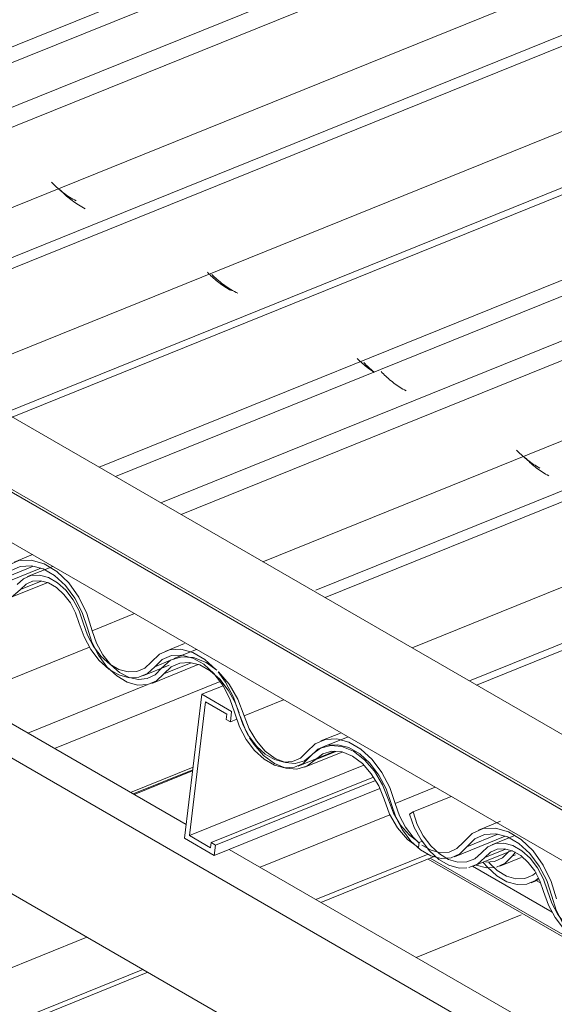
# Model space of a CAD drawing. Header units: metres. Extents: x -16.8 to 29.9, y -11.9 to 37.1.
# Tile 189 of 202: x -6.758 to -6.314, y 25.971 to 26.789. Entities that reach past the tile are written whole.
import ezdxf

# ---------------------------------------------------------------- set-up
doc = ezdxf.new("R2010")
doc.units = ezdxf.units.M
for name, color, linetype, lineweight in [('A-GLAZ-CWMG', 7, 'Continuous', 5), ('A-ROOF', 7, 'Continuous', 5), ('A-ROOF-OTLN', 7, 'Continuous', 5)]:
    doc.layers.add(name, color=color, linetype=linetype, lineweight=lineweight)
pattern_1 = [(338.856, (-6.968, 7.591), (1.4136126, -0.173424), [0.05139, -0.88305, 0.05139, -0.88305, -4.984]), (338.856, (-6.968, 7.591), (1.4136126, -0.173424), [-1.869, 0.05139, -1.817, 0.05139, -0.88305, -2.18]), (338.856, (-6.968, 7.591), (1.4136126, -0.173424), [-4.672, 0.05139, -0.57157, 0.05139, -1.506]), (110.947, (-6.532, 7.609), (-0.8280696, 1.4165813), [0.06704, -1.152, 0.06704, -1.152, -6.501]), (110.947, (-6.532, 7.609), (-0.8280696, 1.4165813), [-2.438, 0.06704, -2.371, 0.06704, -1.152, -2.844]), (110.947, (-6.532, 7.609), (-0.8280696, 1.4165813), [-6.095, 0.06704, -0.74558, 0.06704, -1.965]), (241.462, (-6.387, 8.3), (-0.2059615, -1.125331), [0.05017, -0.86197, 0.05017, -0.86197, -4.865]), (241.462, (-6.387, 8.3), (-0.2059615, -1.125331), [-1.824, 0.05017, -1.774, 0.05017, -0.86197, -2.128]), (241.462, (-6.387, 8.3), (-0.2059615, -1.125331), [-4.561, 0.05017, -0.55792, 0.05017, -1.47])]

# ---------------------------------------------------------------- blocks, each defined once
blk = doc.blocks.new('FP_209-EXPLODE')
at = {"layer": 'A-GLAZ-CWMG'}
blk.add_line((-6.33305, 26.07176), (-6.3263, 26.07449), dxfattribs=at)
blk = doc.blocks.new('Rectangular Mullion - Telha Fibrocimento - Ondulada-V192-EXPLODE')
at = {"layer": 'A-GLAZ-CWMG'}
for points in [[(-6.37293, 26.08868, 0), (-6.3695, 26.08462, 0), (-6.36161, 26.0775, 0), (-6.3532, 26.07264, 0), (-6.34472, 26.07032, 0), (-6.33665, 26.07065, 0), (-6.32943, 26.07363, 0), (-6.32686, 26.07553, 0)], [(-6.32881, 26.08027, 0), (-6.33172, 26.07804, 0), (-6.33835, 26.07536, 0), (-6.34576, 26.07513, 0), (-6.35352, 26.07738, 0), (-6.3612, 26.08196, 0), (-6.36837, 26.08863, 0)]]:
    blk.add_polyline3d(points, dxfattribs=at)
blk.add_blockref('FP_209-EXPLODE', (0, 0), dxfattribs=at)
blk = doc.blocks.new('Rectangular Mullion - Telha Fibrocimento - Ondulada-1910067-EXPLODE')
blk.add_blockref('Rectangular Mullion - Telha Fibrocimento - Ondulada-V192-EXPLODE', (0, 0))
blk = doc.blocks.new('FP_213-EXPLODE')
at = {"layer": 'A-GLAZ-CWMG'}
blk.add_line((-6.359, 26.08572), (-6.34144, 26.09281), dxfattribs=at)
blk = doc.blocks.new('Rectangular Mullion - Telha Fibrocimento - Ondulada-V212-EXPLODE')
at = {"layer": 'A-GLAZ-CWMG'}
for p, q in [((-6.34875, 26.09396), (-6.34611, 26.09713)), ((-6.34607, 26.09504), (-6.34875, 26.09396))]:
    blk.add_line(p, q, dxfattribs=at)
for points in [[(-6.35168, 26.09771, 0), (-6.35699, 26.09246, 0), (-6.3635, 26.0895, 0), (-6.37083, 26.08902, 0)], [(-6.36189, 26.08478, 0), (-6.35464, 26.08808, 0), (-6.34875, 26.09396, 0)], [(-6.37869, 26.08649, 0), (-6.37006, 26.08423, 0), (-6.36399, 26.08436, 0)]]:
    blk.add_polyline3d(points, dxfattribs=at)
blk.add_blockref('FP_213-EXPLODE', (0, 0), dxfattribs=at)
blk = doc.blocks.new('Rectangular Mullion - Telha Fibrocimento - Ondulada-1910068-EXPLODE')
blk.add_blockref('Rectangular Mullion - Telha Fibrocimento - Ondulada-V212-EXPLODE', (0, 0))
blk = doc.blocks.new('FP_235-EXPLODE')
at = {"layer": 'A-GLAZ-CWMG'}
blk.add_line((-6.65187, 26.23659), (-6.75164, 26.19627), dxfattribs=at)
blk = doc.blocks.new('Rectangular Mullion - Telha Fibrocimento - Ondulada-1908999-EXPLODE')
at = {"layer": 'A-GLAZ-CWMG', "true_color": 0xc0c0c0}
h = blk.add_hatch(dxfattribs=at)
h.set_pattern_fill('FP_22', color=9, style=0, pattern_type=2)
h.set_pattern_definition([(30, (-10.224, 9.029), (1.149291, 0.9953697), [0.05475, -0.94072, 0.05475, -0.94072, -5.309]), (30, (-10.224, 9.029), (1.149291, 0.9953697), [-1.991, 0.05475, -1.936, 0.05475, -0.94072, -2.323]), (30, (-10.224, 9.029), (1.149291, 0.9953697), [-4.977, 0.05475, -0.6089, 0.05475, -1.604]), (125.104, (-9.793, 9.444), (-0.823609, 0.5080535), [0.04123, -0.70835, 0.04123, -0.70835, -3.998]), (125.104, (-9.793, 9.444), (-0.823609, 0.5080535), [-1.499, 0.04123, -1.458, 0.04123, -0.70835, -1.749]), (125.104, (-9.793, 9.444), (-0.823609, 0.5080535), [-3.748, 0.04123, -0.45849, 0.04123, -1.208]), (248.794, (-9.65, 10.19), (-0.3260132, -1.5039096), [0.06554, -1.126, 0.06554, -1.126, -6.356]), (248.794, (-9.65, 10.19), (-0.3260132, -1.5039096), [-2.383, 0.06554, -2.318, 0.06554, -1.126, -2.781]), (248.794, (-9.65, 10.19), (-0.3260132, -1.5039096), [-5.958, 0.06554, -0.7289, 0.06554, -1.921])])
h.paths.add_polyline_path([(-7.64748, 25.59488), (-6.6517, 25.99732), (-6.6559, 25.99975), (-7.64695, 25.59922)])
h.paths.add_polyline_path([(-6.50779, 26.05548), (-6.41654, 26.09427), (-6.42111, 26.09464), (-6.51199, 26.05791)])
at = {"layer": 'A-GLAZ-CWMG'}
for p, q in [((-6.70028, 26.26772), (-6.80329, 26.22609)), ((-6.45053, 26.12835), (-6.55845, 26.08474)), ((-6.4188, 26.09557), (-6.51199, 26.05791)), ((-6.41371, 26.0935), (-6.50779, 26.05548)), ((-6.70237, 26.02657), (-7.6724, 25.63454)), ((-6.6517, 25.99732), (-7.64748, 25.59488)), ((-6.6559, 25.99975), (-7.64695, 25.59922))]:
    blk.add_line(p, q, dxfattribs=at)
blk.add_blockref('FP_235-EXPLODE', (0, 0), dxfattribs=at)
blk = doc.blocks.new('Rectangular Mullion - Telha Fibrocimento - Ondulada-1910069-EXPLODE')
blk.add_blockref('Rectangular Mullion - Telha Fibrocimento - Ondulada-1908999-EXPLODE', (0, 0))
blk = doc.blocks.new('LONGARINA_STEEL_FRAME - LONGARINA_STEEL_FRAME-1917798-EXPLODE')
at = {"layer": 'A-ROOF'}
for p, q in [((-7.59528, 26.65477), (-5.66488, 25.54026)), ((-6.61992, 26.12022), (-7.54572, 26.65473)), ((-5.66488, 25.42758), (-7.59528, 26.5421)), ((-6.60683, 26.22854), (-6.58916, 26.23568)), ((-6.60683, 26.22854), (-6.6213, 26.10875)), ((-6.58208, 26.21425), (-6.60683, 26.22854)), ((-6.61724, 26.11105), (-6.60382, 26.22216)), ((-6.60382, 26.22216), (-6.58614, 26.21195)), ((-6.58614, 26.21195), (-6.58666, 26.20761)), ((-6.58313, 26.20557), (-6.58208, 26.21425)), ((-6.58666, 26.20761), (-6.58313, 26.20557)), ((-6.57771, 26.20776), (-6.58313, 26.20557)), ((-6.47231, 26.16962), (-6.61724, 26.11105)), ((-6.46426, 26.15965), (-6.59904, 26.10518)), ((-6.46257, 26.15687), (-6.5955, 26.10314)), ((-6.45892, 26.15009), (-6.59655, 26.09446)), ((-6.59956, 26.10084), (-6.61724, 26.11105)), ((-6.6213, 26.10875), (-6.59655, 26.09446)), ((-6.59904, 26.10518), (-6.59956, 26.10084)), ((-6.5955, 26.10314), (-6.59904, 26.10518)), ((-6.59655, 26.09446), (-6.5955, 26.10314)), ((-5.67329, 25.57369), (-6.58405, 26.09952)), ((-5.64492, 25.64464), (-6.4188, 26.09145)), ((-5.64471, 25.64638), (-6.41691, 26.09221)), ((-6.31562, 26.04745), (-6.38178, 26.08565)), ((-6.32505, 26.07147), (-6.32892, 26.07371)), ((-6.34144, 26.04498), (-6.42859, 26.00976))]:
    blk.add_line(p, q, dxfattribs=at)
blk = doc.blocks.new('LONGARINA_STEEL_FRAME - LONGARINA_STEEL_FRAME-1917800-EXPLODE')
blk.add_blockref('LONGARINA_STEEL_FRAME - LONGARINA_STEEL_FRAME-1917798-EXPLODE', (0, 0))
blk = doc.blocks.new('FP_262-EXPLODE')
at = {"layer": 'A-GLAZ-CWMG'}
blk.add_line((-6.34756, 26.11083), (-6.36579, 26.10346), dxfattribs=at)
blk = doc.blocks.new('FP_264-EXPLODE')
at = {"layer": 'A-GLAZ-CWMG'}
blk.add_line((-6.38122, 26.08551), (-6.34882, 26.0986), dxfattribs=at)
blk = doc.blocks.new('Rectangular Mullion - Telha Fibrocimento - Ondulada-1909027-EXPLODE')
at = {"layer": 'A-GLAZ-CWMG'}
for p, q in [((-6.39943, 26.14352), (-6.43121, 26.13067)), ((-6.43121, 26.13067), (-6.4342, 26.12896)), ((-6.35437, 26.0998), (-6.37162, 26.09283))]:
    blk.add_line(p, q, dxfattribs=at)
for points in [[(-6.4342, 26.12896, 0), (-6.43023, 26.11776, 0), (-6.42462, 26.10737, 0), (-6.41767, 26.09837, 0), (-6.40978, 26.09124, 0), (-6.40137, 26.08639, 0), (-6.39289, 26.08406, 0), (-6.3865, 26.0841, 0)], [(-6.37441, 26.09677, 0), (-6.37989, 26.09178, 0), (-6.38652, 26.0891, 0), (-6.39393, 26.08888, 0), (-6.40169, 26.09112, 0), (-6.40937, 26.09571, 0), (-6.41654, 26.10238, 0), (-6.42279, 26.11075, 0), (-6.42778, 26.12037, 0), (-6.43121, 26.13067, 0)], [(-6.31935, 26.06498, 0), (-6.32279, 26.0749, 0), (-6.3277, 26.08411, 0), (-6.33381, 26.0921, 0), (-6.34078, 26.09842, 0), (-6.34822, 26.10271, 0), (-6.35571, 26.10474, 0), (-6.36283, 26.10439, 0), (-6.36918, 26.10168, 0), (-6.37441, 26.09677, 0)], [(-6.37162, 26.09283, 0), (-6.36697, 26.09722, 0), (-6.36133, 26.09964, 0), (-6.35499, 26.09996, 0), (-6.34833, 26.09816, 0), (-6.34171, 26.09434, 0), (-6.33551, 26.08872, 0), (-6.33008, 26.0816, 0), (-6.32572, 26.0734, 0), (-6.32267, 26.06457, 0)], [(-6.38482, 26.0844, 0), (-6.3776, 26.08737, 0), (-6.37162, 26.09283, 0)], [(-6.32267, 26.06457, 0), (-6.31874, 26.05329, 0), (-6.31313, 26.04282, 0), (-6.30617, 26.03375, 0), (-6.29823, 26.02658, 0), (-6.28977, 26.02172, 0), (-6.28125, 26.01943, 0), (-6.27316, 26.01985, 0), (-6.26594, 26.02295, 0), (-6.26, 26.02856, 0)], [(-6.29737, 26.0307, 0), (-6.30452, 26.03718, 0), (-6.31078, 26.04537, 0), (-6.31582, 26.05481, 0), (-6.31935, 26.06498, 0)]]:
    blk.add_polyline3d(points, dxfattribs=at)
for name in ['FP_262-EXPLODE', 'FP_264-EXPLODE']:
    blk.add_blockref(name, (0, 0), dxfattribs=at)
blk = doc.blocks.new('Rectangular Mullion - Telha Fibrocimento - Ondulada-1920359-EXPLODE')
blk.add_blockref('Rectangular Mullion - Telha Fibrocimento - Ondulada-1909027-EXPLODE', (0, 0))
blk = doc.blocks.new('FP_268-EXPLODE')
at = {"layer": 'A-GLAZ-CWMG'}
blk.add_line((-6.39675, 26.09345), (-6.35466, 26.11046), dxfattribs=at)
blk = doc.blocks.new('FP_276-EXPLODE')
at = {"layer": 'A-GLAZ-CWMG'}
blk.add_line((-6.35857, 26.12297), (-6.37691, 26.11555), dxfattribs=at)
blk = doc.blocks.new('FP_278-EXPLODE')
at = {"layer": 'A-GLAZ-CWMG'}
for p, q in [((-5.01248, 26.79406), (-6.38436, 26.23963)), ((-6.49171, 26.19624), (-6.50794, 26.18968))]:
    blk.add_line(p, q, dxfattribs=at)
blk = doc.blocks.new('FP_280-EXPLODE')
at = {"layer": 'A-GLAZ-CWMG'}
for p, q in [((-5.14202, 26.86862), (-6.51197, 26.31496)), ((-6.62128, 26.27078), (-6.63748, 26.26423))]:
    blk.add_line(p, q, dxfattribs=at)
blk = doc.blocks.new('FP_281-EXPLODE')
at = {"layer": 'A-GLAZ-CWMG', "color": 9, "true_color": 0xc0c0c0}
for p, q in [((-6.34433, 26.43065), (-6.34526, 26.43162)), ((-6.34337, 26.42968), (-6.34433, 26.43065)), ((-6.34238, 26.42872), (-6.34337, 26.42968)), ((-6.34136, 26.42777), (-6.34238, 26.42872)), ((-6.34032, 26.42682), (-6.34136, 26.42777)), ((-6.33925, 26.42589), (-6.34032, 26.42682)), ((-6.33815, 26.42496), (-6.33925, 26.42589)), ((-6.33703, 26.42405), (-6.33815, 26.42496)), ((-6.33588, 26.42315), (-6.33703, 26.42405)), ((-6.33471, 26.42227), (-6.33588, 26.42315)), ((-6.33351, 26.4214), (-6.33471, 26.42227)), ((-6.33229, 26.42055), (-6.33351, 26.4214)), ((-6.33105, 26.41973), (-6.33229, 26.42055)), ((-6.32979, 26.41892), (-6.33105, 26.41973)), ((-6.3285, 26.41813), (-6.32979, 26.41892)), ((-6.3272, 26.41737), (-6.3285, 26.41813)), ((-6.32587, 26.41663), (-6.3272, 26.41737))]:
    blk.add_line(p, q, dxfattribs=at)
blk = doc.blocks.new('FP_282-EXPLODE')
at = {"layer": 'A-GLAZ-CWMG'}
for p, q in [((-5.2564, 26.93074), (-6.62405, 26.37801)), ((-6.73083, 26.33485), (-6.75186, 26.32636))]:
    blk.add_line(p, q, dxfattribs=at)
blk = doc.blocks.new('FP_283-EXPLODE')
at = {"layer": 'A-GLAZ-CWMG', "color": 9, "true_color": 0xc0c0c0}
for p, q in [((-6.45686, 26.49588), (-6.45778, 26.49687)), ((-6.4559, 26.4949), (-6.45686, 26.49588)), ((-6.45492, 26.49393), (-6.4559, 26.4949)), ((-6.45391, 26.49296), (-6.45492, 26.49393)), ((-6.45287, 26.49199), (-6.45391, 26.49296)), ((-6.4518, 26.49104), (-6.45287, 26.49199)), ((-6.4507, 26.4901), (-6.4518, 26.49104)), ((-6.44958, 26.48917), (-6.4507, 26.4901)), ((-6.44843, 26.48825), (-6.44958, 26.48917)), ((-6.44726, 26.48735), (-6.44843, 26.48825)), ((-6.44607, 26.48646), (-6.44726, 26.48735)), ((-6.44484, 26.4856), (-6.44607, 26.48646)), ((-6.4436, 26.48475), (-6.44484, 26.4856)), ((-6.44233, 26.48392), (-6.4436, 26.48475)), ((-6.44105, 26.48311), (-6.44233, 26.48392)), ((-6.43974, 26.48232), (-6.44105, 26.48311)), ((-6.43841, 26.48156), (-6.43974, 26.48232)), ((-6.43706, 26.48083), (-6.43841, 26.48156))]:
    blk.add_line(p, q, dxfattribs=at)
blk = doc.blocks.new('FP_284-EXPLODE')
at = {"layer": 'A-GLAZ-CWMG'}
blk.add_line((-6.76728, 26.3084), (-6.73489, 26.32149), dxfattribs=at)
blk = doc.blocks.new('FP_285-EXPLODE')
at = {"layer": 'A-GLAZ-CWMG'}
blk.add_line((-6.65591, 26.24379), (-6.63409, 26.25261), dxfattribs=at)
blk = doc.blocks.new('FP_286-EXPLODE')
at = {"layer": 'A-GLAZ-CWMG'}
blk.add_line((-6.52669, 26.16883), (-6.49639, 26.18108), dxfattribs=at)
blk = doc.blocks.new('Rectangular Mullion - Telha Fibrocimento - Ondulada-V267-EXPLODE')
at = {"layer": 'A-GLAZ-CWMG', "true_color": 0xc0c0c0}
h = blk.add_hatch(dxfattribs=at)
h.set_pattern_fill('FP_23', color=9, style=0, pattern_type=2)
h.set_pattern_definition(pattern_1)
h.paths.add_polyline_path([(-6.0407, 25.87809), (-6.06463, 25.91491), (-6.07755, 25.94202), (-6.09272, 25.95671), (-6.10298, 25.96173), (-6.10861, 25.96268), (-6.11985, 25.9614), (-6.12703, 25.95698), (-6.14072, 25.94882), (-6.14383, 25.9482), (-6.15735, 25.9513), (-6.16564, 25.95667), (-6.17535, 25.96677), (-6.18574, 25.98784), (-6.19727, 26.01256), (-6.20637, 26.02354), (-6.19858, 26.01101), (-6.19002, 25.99012), (-6.1792, 25.96677), (-6.16947, 25.95484), (-6.15211, 25.9446), (-6.15102, 25.94415), (-6.13572, 25.94515), (-6.1287, 25.94955), (-6.11498, 25.95768), (-6.10894, 25.95807), (-6.09844, 25.9553), (-6.08843, 25.94878), (-6.07991, 25.93958), (-6.0691, 25.91771), (-6.05804, 25.89445), (-6.04357, 25.88026)])
h.paths.add_polyline_path([(-6.04059, 25.87901), (-6.0412, 25.88319), (-6.0426, 25.88243), (-6.0407, 25.8792)])
h.paths.add_polyline_path([(-6.27415, 26.01328), (-6.26009, 26.0161), (-6.25386, 26.02118), (-6.24158, 26.03054), (-6.2329, 26.03203), (-6.22425, 26.03044), (-6.21563, 26.02616), (-6.21925, 26.03054), (-6.22063, 26.03336), (-6.2339, 26.03662), (-6.24355, 26.03497), (-6.25139, 26.03003), (-6.2661, 26.01862), (-6.27415, 26.01799), (-6.28379, 26.02095), (-6.29654, 26.03025), (-6.30865, 26.049), (-6.32598, 26.09065), (-6.34012, 26.10657), (-6.35018, 26.1131), (-6.36034, 26.11659), (-6.36837, 26.11701), (-6.37857, 26.11432), (-6.38656, 26.1083), (-6.39964, 26.09796), (-6.40782, 26.0968), (-6.41482, 26.09837), (-6.42402, 26.10315), (-6.4265, 26.10315), (-6.42739, 26.10315), (-6.44704, 26.14061), (-6.45708, 26.16352), (-6.47454, 26.18283), (-6.49279, 26.19089), (-6.50176, 26.19101), (-6.50868, 26.18891), (-6.51673, 26.18326), (-6.5298, 26.17327), (-6.5374, 26.17222), (-6.51785, 26.17559), (-6.50497, 26.18511), (-6.49773, 26.1864), (-6.48926, 26.18535), (-6.47807, 26.18028), (-6.46919, 26.17301), (-6.45963, 26.16129), (-6.44951, 26.13779), (-6.4407, 26.11865), (-6.41632, 26.09418), (-6.41473, 26.09571), (-6.41261, 26.09675), (-6.40959, 26.09338), (-6.40782, 26.09196), (-6.39393, 26.09512), (-6.38944, 26.09876), (-6.37427, 26.11083), (-6.36536, 26.11238), (-6.35555, 26.11069), (-6.34576, 26.10586), (-6.33658, 26.09828), (-6.32696, 26.08642), (-6.32017, 26.0736), (-6.3071, 26.04056), (-6.28915, 26.01948), (-6.28131, 26.01531)])
h.paths.add_polyline_path([(-6.53801, 26.16737), (-6.53872, 26.16772), (-6.55324, 26.17602), (-6.56301, 26.18625), (-6.57031, 26.19807), (-6.59013, 26.24251), (-6.6044, 26.25752), (-6.62264, 26.2655), (-6.6311, 26.26557), (-6.63973, 26.26282), (-6.64686, 26.25727), (-6.65726, 26.24899), (-6.66732, 26.24716), (-6.67521, 26.24903), (-6.67521, 26.24673), (-6.66382, 26.24251), (-6.65616, 26.24407), (-6.64846, 26.2492), (-6.63362, 26.26004), (-6.62752, 26.26094), (-6.61664, 26.25929), (-6.608, 26.25679), (-6.60499, 26.25314), (-6.58946, 26.23598), (-6.57879, 26.21091), (-6.56998, 26.19093), (-6.55506, 26.17456), (-6.53872, 26.16756)])
h.paths.add_polyline_path([(-6.68267, 26.24854), (-6.69119, 26.25882), (-6.69158, 26.26138), (-6.7024, 26.27919), (-6.71494, 26.30853), (-6.72745, 26.32165), (-6.74177, 26.32763), (-6.75362, 26.32527), (-6.75987, 26.32024), (-6.77089, 26.31269), (-6.77896, 26.3118), (-6.78438, 26.31304), (-6.79627, 26.31887), (-6.7996, 26.31753), (-6.78725, 26.30923), (-6.77259, 26.30722), (-6.76784, 26.30855), (-6.75955, 26.31402), (-6.74696, 26.32256), (-6.73429, 26.32099), (-6.72158, 26.31161), (-6.71112, 26.29437), (-6.6992, 26.26571), (-6.68344, 26.24898)])
h.paths.add_polyline_path([(-6.79729, 26.32033), (-6.80903, 26.33398), (-6.81918, 26.34881), (-6.80979, 26.3291), (-6.80239, 26.32165)])
at = {"layer": 'A-GLAZ-CWMG'}
for p, q in [((-5.32182, 26.95795), (-6.67871, 26.40957)), ((-6.74044, 26.32269), (-6.75768, 26.31572)), ((-6.63294, 26.25676), (-6.64606, 26.25146)), ((-6.4128, 26.15124), (-6.44608, 26.13779)), ((-6.36077, 26.11209), (-6.3865, 26.10169))]:
    blk.add_line(p, q, dxfattribs=at)
for points in [[(-6.82026, 26.35185, 0), (-6.81629, 26.34065, 0), (-6.81068, 26.33027, 0), (-6.80374, 26.32126, 0), (-6.79585, 26.31414, 0), (-6.78743, 26.30928, 0), (-6.77896, 26.30696, 0), (-6.77089, 26.30729, 0), (-6.76367, 26.31027, 0), (-6.75768, 26.31572, 0)], [(-6.70542, 26.28787, 0), (-6.70886, 26.29779, 0), (-6.71377, 26.30701, 0), (-6.71988, 26.31499, 0), (-6.72685, 26.32131, 0), (-6.73429, 26.3256, 0), (-6.74177, 26.32763, 0), (-6.74889, 26.32728, 0), (-6.75525, 26.32458, 0), (-6.76048, 26.31967, 0)], [(-6.75768, 26.31572, 0), (-6.75304, 26.32011, 0), (-6.7475, 26.32251, 0)], [(-6.74739, 26.32254, 0), (-6.74106, 26.32286, 0), (-6.7344, 26.32106, 0), (-6.72778, 26.31724, 0), (-6.72158, 26.31161, 0), (-6.71615, 26.3045, 0), (-6.71178, 26.2963, 0), (-6.70874, 26.28746, 0)], [(-6.70874, 26.28746, 0), (-6.70481, 26.27618, 0), (-6.6992, 26.26571, 0), (-6.69224, 26.25664, 0), (-6.6843, 26.24948, 0), (-6.67584, 26.24461, 0), (-6.66732, 26.24233, 0), (-6.65922, 26.24275, 0), (-6.652, 26.24585, 0), (-6.64606, 26.25146, 0)], [(-6.64896, 26.25528, 0), (-6.65432, 26.25024, 0), (-6.66084, 26.24747, 0), (-6.66814, 26.24712, 0), (-6.67581, 26.2492, 0), (-6.68344, 26.2536, 0), (-6.69058, 26.26007, 0), (-6.69685, 26.26826, 0), (-6.70189, 26.27771, 0), (-6.70542, 26.28787, 0)], [(-6.59516, 26.24911, 0), (-6.6044, 26.25752, 0), (-6.61426, 26.26323, 0), (-6.62419, 26.26592, 0), (-6.63362, 26.26545, 0), (-6.64204, 26.26183, 0), (-6.64896, 26.25528, 0)], [(-6.64606, 26.25146, 0), (-6.63973, 26.25743, 0), (-6.63203, 26.26072, 0), (-6.6234, 26.26114, 0), (-6.61433, 26.25866, 0), (-6.60532, 26.25344, 0), (-6.59688, 26.24575, 0), (-6.58949, 26.23604, 0), (-6.58357, 26.22485, 0), (-6.57944, 26.21282, 0)], [(-6.57608, 26.21308, 0), (-6.58059, 26.22625, 0), (-6.58708, 26.23849, 0), (-6.59339, 26.24709, 0)], [(-6.57944, 26.21282, 0), (-6.57556, 26.20147, 0), (-6.56998, 26.19093, 0), (-6.56301, 26.18179, 0), (-6.55506, 26.17456, 0), (-6.54656, 26.16966, 0), (-6.53801, 26.16737, 0), (-6.52989, 26.16782, 0), (-6.52266, 26.17097, 0), (-6.51673, 26.17666, 0)], [(-6.51956, 26.18057, 0), (-6.52489, 26.17543, 0), (-6.5314, 26.17256, 0), (-6.53872, 26.17215, 0), (-6.54643, 26.1742, 0), (-6.55409, 26.17861, 0), (-6.56127, 26.18511, 0), (-6.56755, 26.19335, 0), (-6.57258, 26.20286, 0), (-6.57608, 26.21308, 0)], [(-6.44608, 26.13779, 0), (-6.45058, 26.15112, 0), (-6.45708, 26.16352, 0), (-6.46523, 26.1743, 0), (-6.47454, 26.18283, 0), (-6.48451, 26.18863, 0), (-6.49455, 26.19137, 0), (-6.50409, 26.19089, 0), (-6.51259, 26.18722, 0), (-6.51956, 26.18057, 0)], [(-6.51673, 26.17666, 0), (-6.51037, 26.18276, 0), (-6.50262, 26.18614, 0), (-6.4939, 26.1866, 0), (-6.48473, 26.18413, 0), (-6.47563, 26.17887, 0), (-6.4671, 26.17111, 0), (-6.45963, 26.16129, 0), (-6.45366, 26.14997, 0), (-6.44952, 26.1378, 0)], [(-6.44952, 26.1378, 0), (-6.44566, 26.12634, 0), (-6.44007, 26.11567, 0), (-6.43305, 26.10642, 0), (-6.42502, 26.09913, 0), (-6.41644, 26.09422, 0), (-6.40782, 26.09196, 0), (-6.39964, 26.09251, 0), (-6.3924, 26.09581, 0), (-6.3865, 26.10169, 0)], [(-6.42632, 26.10497, 0), (-6.43123, 26.10968, 0), (-6.43754, 26.11796, 0), (-6.44259, 26.12751, 0), (-6.44608, 26.13779, 0)], [(-6.31203, 26.05847, 0), (-6.31634, 26.07287, 0), (-6.32295, 26.08642, 0), (-6.33145, 26.09828, 0), (-6.34133, 26.10773, 0), (-6.35198, 26.11419, 0), (-6.36276, 26.11728, 0), (-6.373, 26.11679, 0), (-6.38207, 26.11276, 0), (-6.38944, 26.10544, 0)], [(-6.3865, 26.10169, 0), (-6.37987, 26.10829, 0), (-6.37172, 26.11199, 0), (-6.36253, 26.11256, 0), (-6.35283, 26.10997, 0), (-6.3432, 26.10437, 0), (-6.33421, 26.0961, 0), (-6.32638, 26.08564, 0), (-6.32017, 26.0736, 0), (-6.31595, 26.06069, 0)], [(-6.38944, 26.10544, 0), (-6.39474, 26.10019, 0), (-6.40125, 26.09723, 0), (-6.40858, 26.09675, 0), (-6.41632, 26.09876, 0), (-6.42402, 26.10315, 0)], [(-6.31595, 26.06069, 0), (-6.31223, 26.049, 0), (-6.3067, 26.03807, 0), (-6.29968, 26.02853, 0), (-6.2916, 26.02095, 0), (-6.28292, 26.01576, 0), (-6.27415, 26.01328, 0), (-6.2658, 26.01364, 0), (-6.25838, 26.01684, 0), (-6.2523, 26.02267, 0)]]:
    blk.add_polyline3d(points, dxfattribs=at)
for name in ['FP_282-EXPLODE', 'FP_280-EXPLODE', 'FP_278-EXPLODE', 'FP_276-EXPLODE', 'FP_283-EXPLODE', 'FP_281-EXPLODE', 'FP_284-EXPLODE', 'FP_285-EXPLODE', 'FP_286-EXPLODE', 'FP_268-EXPLODE']:
    blk.add_blockref(name, (0, 0), dxfattribs=at)
blk = doc.blocks.new('Rectangular Mullion - Telha Fibrocimento - Ondulada-1920360-EXPLODE')
blk.add_blockref('Rectangular Mullion - Telha Fibrocimento - Ondulada-V267-EXPLODE', (0, 0))
blk = doc.blocks.new('FP_288-EXPLODE')
at = {"layer": 'A-GLAZ-CWMG'}
blk.add_line((-6.78282, 26.31634), (-6.74073, 26.33335), dxfattribs=at)
blk = doc.blocks.new('FP_289-EXPLODE')
at = {"layer": 'A-GLAZ-CWMG'}
blk.add_line((-6.64846, 26.2376), (-6.60984, 26.25321), dxfattribs=at)
blk = doc.blocks.new('FP_290-EXPLODE')
at = {"layer": 'A-GLAZ-CWMG'}
blk.add_line((-6.52145, 26.16783), (-6.49011, 26.1805), dxfattribs=at)
blk = doc.blocks.new('FP_292-EXPLODE')
at = {"layer": 'A-GLAZ-CWMG'}
for p, q in [((-5.01101, 26.78882), (-6.37841, 26.23619)), ((-6.4852, 26.19304), (-6.50647, 26.18444))]:
    blk.add_line(p, q, dxfattribs=at)
blk = doc.blocks.new('FP_294-EXPLODE')
at = {"layer": 'A-GLAZ-CWMG'}
for p, q in [((-5.13465, 26.86253), (-6.50442, 26.30894)), ((-6.61121, 26.26579), (-6.63011, 26.25815))]:
    blk.add_line(p, q, dxfattribs=at)
blk = doc.blocks.new('FP_295-EXPLODE')
at = {"layer": 'A-GLAZ-CWMG', "color": 9, "true_color": 0xc0c0c0}
for p, q in [((-6.33706, 26.42421), (-6.338, 26.42519)), ((-6.33608, 26.42324), (-6.33706, 26.42421)), ((-6.33508, 26.42227), (-6.33608, 26.42324)), ((-6.33405, 26.42131), (-6.33508, 26.42227)), ((-6.33299, 26.42036), (-6.33405, 26.42131)), ((-6.33191, 26.41943), (-6.33299, 26.42036)), ((-6.33079, 26.4185), (-6.33191, 26.41943)), ((-6.32966, 26.41758), (-6.33079, 26.4185)), ((-6.32849, 26.41668), (-6.32966, 26.41758)), ((-6.32731, 26.4158), (-6.32849, 26.41668)), ((-6.3261, 26.41493), (-6.32731, 26.4158)), ((-6.32486, 26.41408), (-6.3261, 26.41493)), ((-6.32361, 26.41326), (-6.32486, 26.41408)), ((-6.32233, 26.41245), (-6.32361, 26.41326)), ((-6.32103, 26.41166), (-6.32233, 26.41245)), ((-6.31971, 26.4109), (-6.32103, 26.41166)), ((-6.31838, 26.41016), (-6.31971, 26.4109))]:
    blk.add_line(p, q, dxfattribs=at)
blk = doc.blocks.new('FP_296-EXPLODE')
at = {"layer": 'A-GLAZ-CWMG'}
for p, q in [((-5.26751, 26.94283), (-6.64094, 26.38777)), ((-6.7475, 26.3447), (-6.76297, 26.33845))]:
    blk.add_line(p, q, dxfattribs=at)
blk = doc.blocks.new('FP_297-EXPLODE')
at = {"layer": 'A-GLAZ-CWMG', "color": 9, "true_color": 0xc0c0c0}
for p, q in [((-6.47115, 26.50331), (-6.47208, 26.50429)), ((-6.47019, 26.50233), (-6.47115, 26.50331)), ((-6.4692, 26.50136), (-6.47019, 26.50233)), ((-6.46818, 26.5004), (-6.4692, 26.50136)), ((-6.46713, 26.49945), (-6.46818, 26.5004)), ((-6.46606, 26.4985), (-6.46713, 26.49945)), ((-6.46496, 26.49757), (-6.46606, 26.4985)), ((-6.46383, 26.49665), (-6.46496, 26.49757))]:
    blk.add_line(p, q, dxfattribs=at)
blk = doc.blocks.new('FP_298-EXPLODE')
at = {"layer": 'A-GLAZ-CWMG'}
blk.add_line((-5.39855, 27.01696), (-6.77042, 26.46252), dxfattribs=at)
blk = doc.blocks.new('FP_299-EXPLODE')
at = {"layer": 'A-GLAZ-CWMG', "color": 9, "true_color": 0xc0c0c0}
for p, q in [((-6.6013, 26.57855), (-6.60225, 26.57955)), ((-6.60032, 26.57756), (-6.6013, 26.57855)), ((-6.59931, 26.57657), (-6.60032, 26.57756)), ((-6.59827, 26.5756), (-6.59931, 26.57657)), ((-6.59721, 26.57463), (-6.59827, 26.5756)), ((-6.59611, 26.57367), (-6.59721, 26.57463)), ((-6.59498, 26.57272), (-6.59611, 26.57367)), ((-6.59383, 26.57178), (-6.59498, 26.57272)), ((-6.59265, 26.57086), (-6.59383, 26.57178)), ((-6.59145, 26.56996), (-6.59265, 26.57086)), ((-6.59022, 26.56907), (-6.59145, 26.56996)), ((-6.58896, 26.56821), (-6.59022, 26.56907)), ((-6.58768, 26.56736), (-6.58896, 26.56821)), ((-6.58638, 26.56654), (-6.58768, 26.56736)), ((-6.58506, 26.56574), (-6.58638, 26.56654)), ((-6.58372, 26.56496), (-6.58506, 26.56574)), ((-6.58235, 26.56421), (-6.58372, 26.56496))]:
    blk.add_line(p, q, dxfattribs=at)
blk = doc.blocks.new('FP_300-EXPLODE')
at = {"layer": 'A-GLAZ-CWMG'}
blk.add_line((-5.52809, 27.09151), (-6.89972, 26.53717), dxfattribs=at)
blk = doc.blocks.new('FP_301-EXPLODE')
at = {"layer": 'A-GLAZ-CWMG', "color": 9, "true_color": 0xc0c0c0}
for p, q in [((-6.73081, 26.65331), (-6.73179, 26.65433)), ((-6.72981, 26.6523), (-6.73081, 26.65331)), ((-6.72877, 26.6513), (-6.72981, 26.6523)), ((-6.7277, 26.6503), (-6.72877, 26.6513)), ((-6.72661, 26.64932), (-6.7277, 26.6503)), ((-6.72548, 26.64834), (-6.72661, 26.64932)), ((-6.72433, 26.64738), (-6.72548, 26.64834)), ((-6.72314, 26.64643), (-6.72433, 26.64738)), ((-6.72193, 26.6455), (-6.72314, 26.64643)), ((-6.7207, 26.64458), (-6.72193, 26.6455)), ((-6.71944, 26.64369), (-6.7207, 26.64458)), ((-6.71815, 26.64281), (-6.71944, 26.64369)), ((-6.71684, 26.64196), (-6.71815, 26.64281)), ((-6.7155, 26.64112), (-6.71684, 26.64196)), ((-6.71415, 26.64032), (-6.7155, 26.64112)), ((-6.71277, 26.63954), (-6.71415, 26.64032)), ((-6.71137, 26.63878), (-6.71277, 26.63954))]:
    blk.add_line(p, q, dxfattribs=at)
blk = doc.blocks.new('FP_302-EXPLODE')
at = {"layer": 'A-GLAZ-CWMG'}
blk.add_line((-5.64247, 27.15364), (-7.01011, 26.60091), dxfattribs=at)
blk = doc.blocks.new('Rectangular Mullion - Telha Fibrocimento - Ondulada-V287-EXPLODE')
at = {"layer": 'A-GLAZ-CWMG', "true_color": 0xc0c0c0}
h = blk.add_hatch(dxfattribs=at)
h.set_pattern_fill('FP_23', color=9, style=0, pattern_type=2)
h.set_pattern_definition(pattern_1)
h.paths.add_polyline_path([(-6.42677, 26.10099), (-6.4507, 26.1378), (-6.46335, 26.16462), (-6.4803, 26.18076), (-6.48786, 26.18412), (-6.49514, 26.18562), (-6.50301, 26.18511), (-6.51297, 26.17997), (-6.52754, 26.17149), (-6.52989, 26.17109), (-6.54342, 26.1742), (-6.5528, 26.18039), (-6.56141, 26.18967), (-6.5718, 26.21073), (-6.5823, 26.23368), (-6.59244, 26.24644), (-6.58465, 26.23391), (-6.57608, 26.21302), (-6.56526, 26.18967), (-6.55553, 26.17774), (-6.53872, 26.16772), (-6.52971, 26.16641), (-6.52256, 26.16782), (-6.51485, 26.17239), (-6.50105, 26.18058), (-6.49377, 26.18086), (-6.48389, 26.17794), (-6.47454, 26.17171), (-6.46597, 26.16247), (-6.45516, 26.14061), (-6.4441, 26.11734), (-6.42737, 26.10145)])
h.paths.add_polyline_path([(-6.42665, 26.10191), (-6.42726, 26.10609), (-6.42867, 26.10532), (-6.42677, 26.1021)])
h.paths.add_polyline_path([(-6.66021, 26.23617), (-6.64685, 26.23869), (-6.64046, 26.24356), (-6.62727, 26.2536), (-6.61896, 26.25493), (-6.61007, 26.25327), (-6.60179, 26.24911), (-6.60528, 26.2536), (-6.60532, 26.25569), (-6.61845, 26.25941), (-6.62835, 26.25828), (-6.63721, 26.25314), (-6.65217, 26.24151), (-6.66021, 26.24089), (-6.67165, 26.24481), (-6.6826, 26.25314), (-6.69472, 26.2719), (-6.71042, 26.31128), (-6.72593, 26.32923), (-6.7364, 26.33609), (-6.74641, 26.33948), (-6.75434, 26.33991), (-6.76486, 26.33712), (-6.77256, 26.33126), (-6.78571, 26.32086), (-6.79388, 26.31969), (-6.80089, 26.32126), (-6.81008, 26.32605), (-6.81257, 26.32605), (-6.81446, 26.32777), (-6.8331, 26.3635), (-6.84315, 26.38642), (-6.86061, 26.40573), (-6.87885, 26.41379), (-6.88783, 26.4139), (-6.89428, 26.412), (-6.9028, 26.40616), (-6.91599, 26.39611), (-6.92347, 26.39512), (-6.90392, 26.39848), (-6.89103, 26.40801), (-6.88468, 26.40925), (-6.8735, 26.40776), (-6.86555, 26.404), (-6.85467, 26.39537), (-6.8457, 26.38418), (-6.83558, 26.36068), (-6.82677, 26.34155), (-6.80239, 26.31708), (-6.80079, 26.3186), (-6.79868, 26.31964), (-6.79565, 26.31627), (-6.79388, 26.31486), (-6.77999, 26.31801), (-6.77404, 26.32311), (-6.76051, 26.33365), (-6.75645, 26.33497), (-6.74162, 26.33359), (-6.73195, 26.32883), (-6.7216, 26.32021), (-6.71303, 26.30931), (-6.70624, 26.29649), (-6.69317, 26.26345), (-6.67521, 26.24238), (-6.66182, 26.23663)])
h.paths.add_polyline_path([(-6.92408, 26.39027), (-6.92797, 26.39194), (-6.93894, 26.39864), (-6.94908, 26.40915), (-6.95638, 26.42096), (-6.9762, 26.46541), (-6.99046, 26.48041), (-7.00871, 26.4884), (-7.01716, 26.48847), (-7.0258, 26.48572), (-7.03292, 26.48016), (-7.04561, 26.47092), (-7.05344, 26.47005), (-7.06128, 26.47193), (-7.06128, 26.46962), (-7.04988, 26.46541), (-7.04222, 26.46696), (-7.03453, 26.47209), (-7.01969, 26.48293), (-7.0125, 26.48388), (-7.0027, 26.48219), (-6.99406, 26.47968), (-6.99106, 26.47604), (-6.97556, 26.45894), (-6.96526, 26.43499), (-6.95605, 26.41383), (-6.94112, 26.39746), (-6.92479, 26.39046)])
h.paths.add_polyline_path([(-7.06873, 26.47143), (-7.07725, 26.48172), (-7.07765, 26.48428), (-7.08847, 26.50209), (-7.101, 26.53143), (-7.11411, 26.5449), (-7.12784, 26.55053), (-7.13968, 26.54817), (-7.14597, 26.5431), (-7.15696, 26.53558), (-7.16503, 26.5347), (-7.16651, 26.5348), (-7.1815, 26.5415), (-7.18686, 26.5415), (-7.1732, 26.53209), (-7.15865, 26.53012), (-7.15391, 26.53144), (-7.14562, 26.53691), (-7.13283, 26.54546), (-7.12035, 26.54389), (-7.1071, 26.5338), (-7.09719, 26.51727), (-7.08527, 26.48861), (-7.0695, 26.47187)])
h.paths.add_polyline_path([(-7.18336, 26.54323), (-7.19493, 26.55655), (-7.20497, 26.57092), (-7.19615, 26.55239), (-7.18845, 26.54455), (-7.18514, 26.54369)])
at = {"layer": 'A-GLAZ-CWMG'}
for p, q in [((-5.70788, 27.18085), (-7.06477, 26.63246)), ((-5.33669, 26.96507), (-6.69208, 26.41729)), ((-5.20263, 26.88575), (-6.55607, 26.33876)), ((-5.30375, 26.72321), (-6.4321, 26.26719)), ((-6.7475, 26.33472), (-6.77256, 26.32459)), ((-6.66286, 26.29561), (-6.6981, 26.28137)), ((-6.61575, 26.25471), (-6.63837, 26.24556)), ((-6.53889, 26.22403), (-6.5718, 26.21073)), ((-6.49556, 26.18101), (-6.51266, 26.1741)), ((-6.42677, 26.10099), (-6.42626, 26.10518)), ((-6.4238, 26.10631), (-6.42624, 26.10532))]:
    blk.add_line(p, q, dxfattribs=at)
for points in [[(-6.6981, 26.28137, 0), (-6.7024, 26.29577, 0), (-6.70901, 26.30931, 0), (-6.71752, 26.32117, 0), (-6.7274, 26.33063, 0), (-6.73805, 26.33709, 0), (-6.74882, 26.34017, 0), (-6.75906, 26.33969, 0), (-6.76814, 26.33566, 0), (-6.7755, 26.32834, 0)], [(-6.77256, 26.32459, 0), (-6.76594, 26.33119, 0), (-6.75779, 26.33488, 0), (-6.74859, 26.33545, 0), (-6.7389, 26.33286, 0), (-6.72927, 26.32727, 0), (-6.72028, 26.31899, 0), (-6.71245, 26.30853, 0), (-6.70624, 26.29649, 0), (-6.70202, 26.28358, 0)], [(-6.70202, 26.28358, 0), (-6.69829, 26.2719, 0), (-6.69276, 26.26097, 0), (-6.68575, 26.25143, 0), (-6.67766, 26.24384, 0), (-6.66898, 26.23866, 0), (-6.66021, 26.23617, 0), (-6.65187, 26.23654, 0), (-6.64444, 26.23973, 0), (-6.63837, 26.24556, 0)], [(-6.6826, 26.25314, 0), (-6.68912, 26.26138, 0), (-6.69439, 26.27098, 0), (-6.6981, 26.28137, 0)], [(-6.5945, 26.2485, 0), (-6.6032, 26.25483, 0), (-6.61365, 26.2591, 0), (-6.62379, 26.25976, 0), (-6.63294, 26.25679, 0), (-6.64046, 26.25037, 0)], [(-6.64046, 26.25037, 0), (-6.64568, 26.24479, 0), (-6.65217, 26.24151, 0), (-6.65954, 26.24074, 0), (-6.66737, 26.24251, 0), (-6.67521, 26.24673, 0), (-6.68253, 26.25306, 0)], [(-6.63837, 26.24556, 0), (-6.63245, 26.25129, 0), (-6.62523, 26.25451, 0), (-6.61712, 26.25505, 0), (-6.60857, 26.25289, 0), (-6.60005, 26.24814, 0), (-6.59202, 26.24107, 0), (-6.58494, 26.23206, 0), (-6.5792, 26.22161, 0), (-6.57595, 26.21316, 0)], [(-6.5718, 26.21073, 0), (-6.57689, 26.22443, 0), (-6.58417, 26.23689, 0), (-6.59314, 26.24726, 0)], [(-6.5751, 26.21031, 0), (-6.57031, 26.19807, 0), (-6.56826, 26.19418, 0)], [(-6.51534, 26.17813, 0), (-6.52162, 26.17322, 0), (-6.52913, 26.17103, 0), (-6.5374, 26.17171, 0), (-6.54589, 26.17522, 0), (-6.55407, 26.18134, 0), (-6.56141, 26.18967, 0), (-6.56745, 26.19968, 0), (-6.5718, 26.21073, 0)], [(-6.56724, 26.19242, 0), (-6.56365, 26.18697, 0), (-6.55553, 26.17774, 0), (-6.54649, 26.17095, 0), (-6.53709, 26.16704, 0), (-6.52794, 26.16626, 0), (-6.51962, 26.16867, 0), (-6.51266, 26.1741, 0)], [(-6.45178, 26.14061, 0), (-6.45657, 26.15315, 0), (-6.46329, 26.16455, 0), (-6.47153, 26.17407, 0), (-6.48075, 26.1811, 0), (-6.49034, 26.18518, 0), (-6.4997, 26.18605, 0), (-6.50822, 26.18365, 0), (-6.51447, 26.17905, 0)], [(-6.51266, 26.1741, 0), (-6.50629, 26.17906, 0), (-6.49868, 26.18126, 0), (-6.49031, 26.18058, 0), (-6.48171, 26.17704, 0), (-6.47342, 26.17088, 0), (-6.46597, 26.16247, 0), (-6.45983, 26.15236, 0), (-6.45538, 26.14119, 0)], [(-6.45538, 26.14119, 0), (-6.45074, 26.1287, 0), (-6.4441, 26.11734, 0), (-6.43593, 26.10789, 0), (-6.42677, 26.10099, 0)], [(-6.42731, 26.10597, 0), (-6.43434, 26.11139, 0), (-6.4416, 26.11967, 0), (-6.44754, 26.12963, 0), (-6.45178, 26.14061, 0)]]:
    blk.add_polyline3d(points, dxfattribs=at)
for name in ['FP_302-EXPLODE', 'FP_300-EXPLODE', 'FP_298-EXPLODE', 'FP_296-EXPLODE', 'FP_294-EXPLODE', 'FP_292-EXPLODE', 'FP_301-EXPLODE', 'FP_299-EXPLODE', 'FP_297-EXPLODE', 'FP_295-EXPLODE', 'FP_288-EXPLODE', 'FP_289-EXPLODE', 'FP_290-EXPLODE']:
    blk.add_blockref(name, (0, 0), dxfattribs=at)
blk = doc.blocks.new('Rectangular Mullion - Telha Fibrocimento - Ondulada-1920361-EXPLODE')
blk.add_blockref('Rectangular Mullion - Telha Fibrocimento - Ondulada-V287-EXPLODE', (0, 0))
blk = doc.blocks.new('FP_311-EXPLODE')
at = {"layer": 'A-GLAZ-CWMG', "color": 9, "true_color": 0xc0c0c0}
for p, q in [((-6.47664, 26.50664), (-6.47765, 26.50766)), ((-6.47559, 26.50563), (-6.47664, 26.50664)), ((-6.47451, 26.50463), (-6.47559, 26.50563)), ((-6.4734, 26.50363), (-6.47451, 26.50463)), ((-6.47226, 26.50265), (-6.4734, 26.50363)), ((-6.4711, 26.50168), (-6.47226, 26.50265)), ((-6.4699, 26.50073), (-6.4711, 26.50168)), ((-6.46868, 26.49979), (-6.4699, 26.50073)), ((-6.46743, 26.49887), (-6.46868, 26.49979)), ((-6.46616, 26.49797), (-6.46743, 26.49887)), ((-6.46486, 26.49708), (-6.46616, 26.49797)), ((-6.46354, 26.49622), (-6.46486, 26.49708))]:
    blk.add_line(p, q, dxfattribs=at)
blk = doc.blocks.new('FP_312-EXPLODE')
at = {"layer": 'A-GLAZ-CWMG'}
blk.add_line((-5.39707, 27.01172), (-6.76448, 26.45909), dxfattribs=at)
blk = doc.blocks.new('FP_313-EXPLODE')
at = {"layer": 'A-GLAZ-CWMG', "color": 9, "true_color": 0xc0c0c0}
for p, q in [((-6.59741, 26.57654), (-6.59845, 26.57757)), ((-6.59633, 26.5755), (-6.59741, 26.57654)), ((-6.59523, 26.57448), (-6.59633, 26.5755)), ((-6.59409, 26.57347), (-6.59523, 26.57448)), ((-6.59293, 26.57247), (-6.59409, 26.57347)), ((-6.59174, 26.57148), (-6.59293, 26.57247)), ((-6.59052, 26.57051), (-6.59174, 26.57148)), ((-6.58927, 26.56956), (-6.59052, 26.57051)), ((-6.58799, 26.56862), (-6.58927, 26.56956)), ((-6.58669, 26.56771), (-6.58799, 26.56862)), ((-6.58536, 26.56681), (-6.58669, 26.56771)), ((-6.58401, 26.56594), (-6.58536, 26.56681)), ((-6.58264, 26.56509), (-6.58401, 26.56594)), ((-6.58125, 26.56427), (-6.58264, 26.56509)), ((-6.57983, 26.56347), (-6.58125, 26.56427)), ((-6.57839, 26.5627), (-6.57983, 26.56347)), ((-6.57694, 26.56196), (-6.57839, 26.5627))]:
    blk.add_line(p, q, dxfattribs=at)
blk = doc.blocks.new('FP_314-EXPLODE')
at = {"layer": 'A-GLAZ-CWMG'}
blk.add_line((-5.52072, 27.08543), (-6.89049, 26.53184), dxfattribs=at)
blk = doc.blocks.new('FP_315-EXPLODE')
at = {"layer": 'A-GLAZ-CWMG', "color": 9, "true_color": 0xc0c0c0}
for p, q in [((-6.72355, 26.64687), (-6.72453, 26.64789)), ((-6.72252, 26.64586), (-6.72355, 26.64687)), ((-6.72147, 26.64485), (-6.72252, 26.64586)), ((-6.72039, 26.64385), (-6.72147, 26.64485)), ((-6.71928, 26.64286), (-6.72039, 26.64385)), ((-6.71814, 26.64188), (-6.71928, 26.64286)), ((-6.71697, 26.64091), (-6.71814, 26.64188)), ((-6.71577, 26.63996), (-6.71697, 26.64091)), ((-6.71454, 26.63903), (-6.71577, 26.63996)), ((-6.71329, 26.63811), (-6.71454, 26.63903)), ((-6.71202, 26.63722), (-6.71329, 26.63811)), ((-6.71071, 26.63634), (-6.71202, 26.63722)), ((-6.70939, 26.63548), (-6.71071, 26.63634)), ((-6.70804, 26.63465), (-6.70939, 26.63548)), ((-6.70667, 26.63385), (-6.70804, 26.63465)), ((-6.70528, 26.63307), (-6.70667, 26.63385)), ((-6.70386, 26.63232), (-6.70528, 26.63307))]:
    blk.add_line(p, q, dxfattribs=at)
blk = doc.blocks.new('FP_316-EXPLODE')
at = {"layer": 'A-GLAZ-CWMG'}
blk.add_line((-5.65358, 27.16573), (-7.02701, 26.61066), dxfattribs=at)
blk = doc.blocks.new('Rectangular Mullion - Telha Fibrocimento - Ondulada-V307-EXPLODE')
at = {"layer": 'A-GLAZ-CWMG'}
for p, q in [((-5.72276, 27.18796), (-7.07815, 26.64019)), ((-5.5887, 27.10864), (-6.94214, 26.56166)), ((-5.46241, 27.03801), (-6.81817, 26.49009))]:
    blk.add_line(p, q, dxfattribs=at)
for name in ['FP_316-EXPLODE', 'FP_314-EXPLODE', 'FP_312-EXPLODE', 'FP_315-EXPLODE', 'FP_313-EXPLODE', 'FP_311-EXPLODE']:
    blk.add_blockref(name, (0, 0), dxfattribs=at)
blk = doc.blocks.new('Rectangular Mullion - Telha Fibrocimento - Ondulada-1920362-EXPLODE')
blk.add_blockref('Rectangular Mullion - Telha Fibrocimento - Ondulada-V307-EXPLODE', (0, 0))
blk = doc.blocks.new('Borda - ___-1920899-EXPLODE')
at = {"layer": 'A-ROOF-OTLN'}
for p, q in [((-5.66888, 25.76595), (-7.59921, 26.88043)), ((-5.66988, 25.76422), (-7.60021, 26.87869)), ((-5.60506, 25.7897), (-7.48635, 26.87586)), ((-7.59521, 26.8339), (-5.66488, 25.71943))]:
    blk.add_line(p, q, dxfattribs=at)
blk = doc.blocks.new('Borda - ___-1956505-EXPLODE')
at = {"layer": 'A-ROOF-OTLN'}
for p, q in [((-6.59175, 26.23901), (-6.72934, 26.1834)), ((-6.61414, 26.16799), (-6.66621, 26.14695)), ((-6.61442, 26.16573), (-6.66402, 26.14568)), ((-6.66307, 26.14514), (-6.61453, 26.16475))]:
    blk.add_line(p, q, dxfattribs=at)

msp = doc.modelspace()

# ---------------------------------------------------------------- block references
at = {"layer": 'A-GLAZ-CWMG'}
for name in ['Rectangular Mullion - Telha Fibrocimento - Ondulada-1910069-EXPLODE', 'Rectangular Mullion - Telha Fibrocimento - Ondulada-1920362-EXPLODE', 'Rectangular Mullion - Telha Fibrocimento - Ondulada-1920361-EXPLODE', 'Rectangular Mullion - Telha Fibrocimento - Ondulada-1910068-EXPLODE', 'Rectangular Mullion - Telha Fibrocimento - Ondulada-1920360-EXPLODE', 'Rectangular Mullion - Telha Fibrocimento - Ondulada-1910067-EXPLODE', 'Rectangular Mullion - Telha Fibrocimento - Ondulada-1920359-EXPLODE']:
    msp.add_blockref(name, (0, 0), dxfattribs=at)
at = {"layer": 'A-ROOF'}
msp.add_blockref('LONGARINA_STEEL_FRAME - LONGARINA_STEEL_FRAME-1917800-EXPLODE', (0, 0), dxfattribs=at)
at = {"layer": 'A-ROOF-OTLN'}
for name in ['Borda - ___-1956505-EXPLODE', 'Borda - ___-1920899-EXPLODE']:
    msp.add_blockref(name, (0, 0), dxfattribs=at)

doc.saveas('drawing.dxf')
